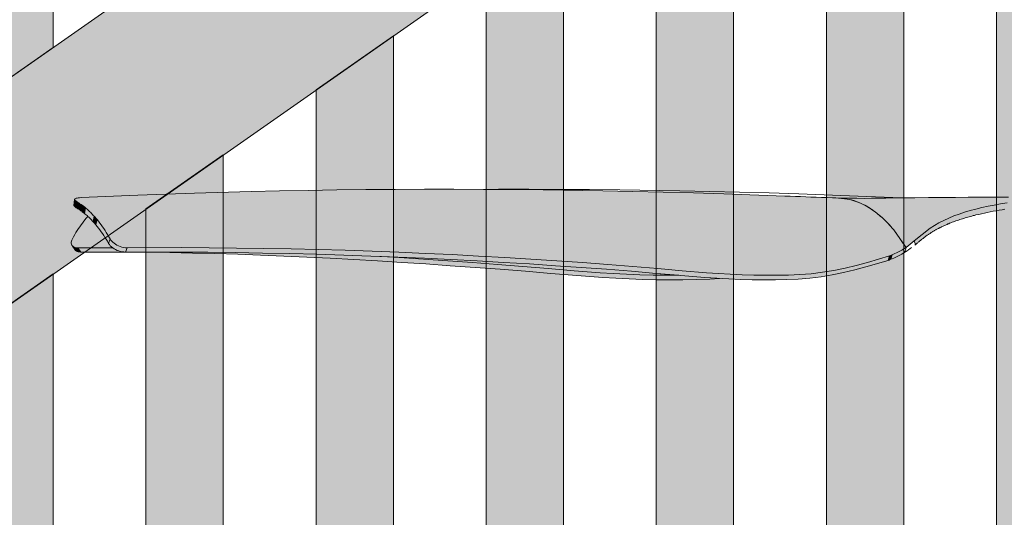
# Model space of a CAD drawing. Header units: millimetres. Extents: x 1567 to 2756, y -116 to 725.
# Tile 179 of 256: x 1632 to 1645, y 619 to 625. Entities that reach past the tile are written whole.
import ezdxf

# ---------------------------------------------------------------- set-up
doc = ezdxf.new("R2010")
doc.units = ezdxf.units.MM
doc.layers.add('Ech.1_50', color=7, linetype='Continuous')

msp = doc.modelspace()

# ---------------------------------------------------------------- hatches: boundary and pattern name
at = {"layer": 'Ech.1_50', "linetype": 'Continuous', "lineweight": 5, "true_color": 0xf5f2f0, "transparency": 33554687}
msp.add_hatch(color=7, dxfattribs=at).paths.add_polyline_path([(1645.521, 631.078), (1641.336, 631.078), (1613.723, 611.743), (1613.723, 611.478), (1617.529, 611.478), (1645.521, 631.078)])
at = {"layer": 'Ech.1_50', "linetype": 'Continuous', "lineweight": 5, "true_color": 0xeaddd7, "transparency": 33554687}
for points in [[(1632.323, 631.078), (1631.323, 631.078), (1631.323, 624.067), (1632.323, 624.767), (1632.323, 631.078)], [(1644.523, 611.478), (1645.523, 611.478), (1645.523, 631.078), (1645.521, 631.078), (1644.523, 630.38), (1644.523, 611.478)], [(1642.323, 611.478), (1643.323, 611.478), (1643.323, 629.539), (1642.323, 628.839), (1642.323, 611.478)], [(1640.123, 611.478), (1641.123, 611.478), (1641.123, 627.999), (1640.123, 627.299), (1640.123, 611.478)], [(1637.923, 611.478), (1638.923, 611.478), (1638.923, 626.458), (1637.923, 625.758), (1637.923, 611.478)], [(1635.723, 611.478), (1636.723, 611.478), (1636.723, 624.918), (1635.723, 624.218), (1635.723, 611.478)], [(1633.523, 611.478), (1634.523, 611.478), (1634.523, 623.378), (1633.523, 622.677), (1633.523, 611.478)], [(1631.323, 611.478), (1632.323, 611.478), (1632.323, 621.837), (1631.323, 621.137), (1631.323, 611.478)]]:
    msp.add_hatch(color=254, dxfattribs=at).paths.add_polyline_path(points)
at = {"layer": 'Ech.1_50', "linetype": 'Continuous', "lineweight": 5, "true_color": 0xb9b9b9, "transparency": 33554687}
h = msp.add_hatch(color=9, dxfattribs=at)
h.paths.add_polyline_path([(1637.505, 622.931), (1637.124, 622.931), (1636.745, 622.929), (1636.368, 622.927), (1635.992, 622.922), (1635.62, 622.917), (1635.249, 622.91), (1634.882, 622.902), (1634.15, 622.881), (1633.418, 622.854), (1632.683, 622.823), (1632.665, 622.821), (1632.648, 622.82), (1632.633, 622.818), (1632.621, 622.815), (1632.612, 622.811), (1632.605, 622.807), (1632.601, 622.803), (1632.6, 622.799), (1632.6, 622.798), (1632.602, 622.792), (1632.607, 622.786), (1632.614, 622.78), (1632.624, 622.773), (1632.632, 622.769), (1632.639, 622.764), (1632.647, 622.76), (1632.654, 622.755), (1632.662, 622.75), (1632.669, 622.745), (1632.677, 622.74), (1632.684, 622.735), (1632.691, 622.729), (1632.699, 622.724), (1632.703, 622.721), (1632.707, 622.718), (1632.711, 622.715), (1632.715, 622.712), (1632.719, 622.709), (1632.723, 622.706), (1632.727, 622.702), (1632.731, 622.699), (1632.735, 622.696), (1632.739, 622.693), (1632.75, 622.683), (1632.762, 622.673), (1632.774, 622.662), (1632.785, 622.652), (1632.797, 622.641), (1632.808, 622.629), (1632.82, 622.618), (1632.831, 622.606), (1632.842, 622.594), (1632.854, 622.582), (1632.857, 622.578), (1632.861, 622.574), (1632.865, 622.569), (1632.869, 622.565), (1632.872, 622.561), (1632.876, 622.557), (1632.88, 622.552), (1632.883, 622.548), (1632.887, 622.544), (1632.891, 622.539), (1632.908, 622.517), (1632.926, 622.494), (1632.943, 622.471), (1632.961, 622.447), (1632.977, 622.423), (1632.994, 622.397), (1633.01, 622.371), (1633.027, 622.345), (1633.043, 622.318), (1633.059, 622.29), (1633.069, 622.275), (1633.081, 622.26), (1633.095, 622.245), (1633.111, 622.232), (1633.129, 622.219), (1633.148, 622.208), (1633.169, 622.198), (1633.191, 622.189), (1633.213, 622.182), (1633.235, 622.178), (1633.257, 622.175), (1633.279, 622.174), (1633.988, 622.176), (1634.342, 622.174), (1634.695, 622.171), (1635.047, 622.166), (1635.399, 622.16), (1635.75, 622.152), (1636.099, 622.142), (1636.447, 622.13), (1636.794, 622.117), (1637.14, 622.102), (1637.483, 622.086), (1637.825, 622.068), (1638.164, 622.048), (1638.501, 622.028), (1638.836, 622.006), (1639.167, 621.983), (1639.496, 621.959), (1639.82, 621.934), (1640.141, 621.905), (1640.458, 621.877), (1640.771, 621.852), (1640.925, 621.841), (1641.079, 621.833), (1641.231, 621.826), (1641.383, 621.821), (1641.533, 621.818), (1641.683, 621.818), (1641.832, 621.821), (1641.98, 621.827), (1642.127, 621.839), (1642.274, 621.857), (1642.42, 621.881), (1642.564, 621.911), (1642.708, 621.947), (1642.852, 621.986), (1643.139, 622.072), (1643.15, 622.076), (1643.161, 622.08), (1643.172, 622.085), (1643.191, 622.092), (1643.209, 622.1), (1643.228, 622.108), (1643.246, 622.117), (1643.263, 622.125), (1643.28, 622.135), (1643.297, 622.144), (1643.313, 622.154), (1643.329, 622.164), (1643.345, 622.174), (1643.352, 622.179), (1643.317, 622.231), (1643.282, 622.283), (1643.273, 622.296), (1643.211, 622.382), (1643.201, 622.395), (1643.193, 622.405), (1643.18, 622.42), (1643.174, 622.428), (1643.137, 622.471), (1643.099, 622.511), (1643.06, 622.548), (1643.059, 622.549), (1643.046, 622.561), (1642.98, 622.618), (1642.974, 622.622), (1642.959, 622.633), (1642.94, 622.648), (1642.929, 622.657), (1642.917, 622.665), (1642.9, 622.676), (1642.898, 622.677), (1642.893, 622.681), (1642.883, 622.688), (1642.837, 622.716), (1642.818, 622.725), (1642.815, 622.727), (1642.79, 622.74), (1642.781, 622.744), (1642.773, 622.748), (1642.74, 622.762), (1642.73, 622.766), (1642.688, 622.781), (1642.645, 622.793), (1642.64, 622.794), (1642.637, 622.794), (1642.627, 622.797), (1642.558, 622.809), (1642.479, 622.818), (1642.478, 622.818), (1642.477, 622.818), (1642.443, 622.819), (1642.408, 622.82), (1642.401, 622.821), (1642.331, 622.823), (1642.261, 622.826), (1642.192, 622.828), (1642.123, 622.831), (1642.055, 622.833), (1641.988, 622.836), (1641.922, 622.838), (1641.855, 622.841), (1641.786, 622.844), (1640.996, 622.871), (1640.603, 622.883), (1640.211, 622.894), (1639.821, 622.904), (1639.432, 622.911), (1638.658, 622.923), (1638.272, 622.927), (1637.888, 622.93), (1637.505, 622.931)])
h.paths.add_polyline_path([(1643.193, 622.405), (1643.211, 622.382), (1643.211, 622.381), (1643.193, 622.405), (1643.185, 622.415), (1643.175, 622.427), (1643.183, 622.418), (1643.193, 622.405)])
for points in [[(1632.606, 622.703), (1632.615, 622.697), (1632.624, 622.773), (1632.614, 622.78), (1632.607, 622.786), (1632.602, 622.792), (1632.6, 622.798), (1632.592, 622.721), (1632.592, 622.72), (1632.594, 622.715), (1632.598, 622.709), (1632.606, 622.703)], [(1645.498, 622.838), (1645.486, 622.838), (1645.474, 622.838), (1645.462, 622.838), (1645.45, 622.838), (1645.438, 622.838), (1645.426, 622.838), (1645.414, 622.838), (1645.402, 622.838), (1645.39, 622.837), (1645.378, 622.837), (1645.366, 622.837), (1645.354, 622.837), (1645.342, 622.837), (1645.331, 622.837), (1645.319, 622.837), (1645.307, 622.837), (1645.296, 622.837), (1645.284, 622.837), (1645.272, 622.837), (1645.261, 622.836), (1645.249, 622.836), (1645.237, 622.836), (1645.226, 622.836), (1645.214, 622.836), (1645.203, 622.836), (1645.192, 622.836), (1645.182, 622.835), (1645.171, 622.835), (1645.161, 622.835), (1645.151, 622.835), (1645.141, 622.835), (1645.131, 622.835), (1645.121, 622.835), (1645.111, 622.834), (1645.101, 622.834), (1645.092, 622.834), (1645.082, 622.834), (1645.072, 622.834), (1645.051, 622.834), (1645.017, 622.833), (1644.939, 622.832), (1644.918, 622.831), (1644.907, 622.831), (1644.896, 622.831), (1644.886, 622.831), (1644.876, 622.831), (1644.866, 622.831), (1644.856, 622.831), (1644.846, 622.83), (1644.836, 622.83), (1644.827, 622.83), (1644.817, 622.83), (1644.806, 622.83), (1644.795, 622.83), (1644.784, 622.83), (1644.774, 622.829), (1644.764, 622.829), (1644.754, 622.829), (1644.752, 622.829), (1644.745, 622.829), (1644.746, 622.829), (1644.737, 622.829), (1644.734, 622.829), (1644.733, 622.829), (1644.73, 622.829), (1644.728, 622.829), (1644.723, 622.829), (1644.721, 622.829), (1644.714, 622.829), (1644.679, 622.829), (1644.617, 622.829), (1644.549, 622.829), (1644.476, 622.829), (1644.399, 622.828), (1644.319, 622.828), (1644.156, 622.828), (1643.99, 622.826), (1643.82, 622.825), (1643.733, 622.824), (1643.644, 622.823), (1643.464, 622.821), (1643.279, 622.819), (1643.092, 622.816), (1642.905, 622.815), (1642.811, 622.814), (1642.716, 622.815), (1642.62, 622.815), (1642.522, 622.817), (1642.499, 622.817), (1642.497, 622.817), (1642.493, 622.818), (1642.489, 622.818), (1642.48, 622.818), (1642.558, 622.809), (1642.627, 622.797), (1642.637, 622.794), (1642.64, 622.794), (1642.645, 622.793), (1642.688, 622.781), (1642.73, 622.766), (1642.74, 622.762), (1642.753, 622.756), (1642.79, 622.74), (1642.837, 622.716), (1642.883, 622.688), (1642.929, 622.657), (1642.974, 622.622), (1643.019, 622.585), (1643.046, 622.561), (1643.059, 622.549), (1643.06, 622.548), (1643.062, 622.546), (1643.064, 622.545), (1643.108, 622.501), (1643.151, 622.455), (1643.174, 622.427), (1643.175, 622.427), (1643.185, 622.415), (1643.193, 622.405), (1643.234, 622.352), (1643.274, 622.296), (1643.277, 622.291), (1643.282, 622.283), (1643.352, 622.179), (1643.457, 622.264), (1643.561, 622.347), (1643.665, 622.427), (1643.72, 622.463), (1643.778, 622.498), (1643.839, 622.529), (1643.904, 622.558), (1643.97, 622.586), (1644.039, 622.611), (1644.109, 622.634), (1644.182, 622.656), (1644.257, 622.676), (1644.334, 622.694), (1644.413, 622.711), (1644.494, 622.727), (1644.576, 622.741), (1644.66, 622.755), (1644.745, 622.767), (1644.832, 622.779), (1644.92, 622.789), (1645.009, 622.799), (1645.1, 622.808), (1645.192, 622.815), (1645.285, 622.821), (1645.381, 622.825), (1645.477, 622.828), (1645.524, 622.828), (1645.526, 622.828), (1645.572, 622.829), (1645.573, 622.829), (1645.62, 622.829), (1645.667, 622.829), (1645.759, 622.829), (1645.848, 622.829), (1645.934, 622.829), (1645.977, 622.829), (1646.018, 622.829), (1646.058, 622.829), (1646.095, 622.829), (1646.099, 622.829), (1646.112, 622.829), (1646.118, 622.829), (1646.122, 622.829), (1646.136, 622.829), (1646.217, 622.829), (1646.22, 622.829), (1646.219, 622.832), (1646.22, 622.835), (1646.21, 622.83), (1646.2, 622.83), (1646.19, 622.83), (1646.18, 622.83), (1646.17, 622.831), (1646.158, 622.831), (1646.145, 622.831), (1646.132, 622.831), (1646.118, 622.832), (1646.103, 622.832), (1646.075, 622.832), (1646.063, 622.833), (1646.051, 622.833), (1646.039, 622.833), (1646.026, 622.833), (1646.013, 622.834), (1646, 622.834), (1645.987, 622.834), (1645.974, 622.834), (1645.962, 622.834), (1645.95, 622.834), (1645.938, 622.835), (1645.926, 622.835), (1645.914, 622.835), (1645.902, 622.835), (1645.89, 622.835), (1645.878, 622.835), (1645.759, 622.836), (1645.735, 622.836), (1645.723, 622.836), (1645.711, 622.837), (1645.699, 622.837), (1645.686, 622.837), (1645.674, 622.837), (1645.661, 622.837), (1645.649, 622.837), (1645.636, 622.837), (1645.624, 622.837), (1645.612, 622.837), (1645.599, 622.837), (1645.587, 622.837), (1645.574, 622.838), (1645.562, 622.838), (1645.549, 622.838), (1645.536, 622.838), (1645.523, 622.838), (1645.511, 622.838), (1645.498, 622.838)], [(1645.938, 622.749), (1645.941, 622.749), (1645.944, 622.749), (1645.947, 622.749), (1645.95, 622.749), (1645.954, 622.749), (1645.959, 622.749), (1645.964, 622.749), (1645.969, 622.749), (1645.974, 622.749), (1645.98, 622.749), (1645.986, 622.749), (1645.991, 622.749), (1645.997, 622.749), (1646.004, 622.749), (1646.009, 622.749), (1646.015, 622.749), (1646.02, 622.749), (1646.026, 622.749), (1646.031, 622.749), (1646.036, 622.749), (1646.042, 622.749), (1646.047, 622.749), (1646.051, 622.749), (1646.056, 622.749), (1646.061, 622.749), (1646.065, 622.749), (1646.069, 622.749), (1646.07, 622.749), (1646.074, 622.749), (1646.077, 622.749), (1646.078, 622.749), (1646.081, 622.749), (1646.082, 622.749), (1646.084, 622.749), (1646.087, 622.749), (1646.09, 622.749), (1646.093, 622.749), (1646.096, 622.749), (1646.108, 622.749), (1646.109, 622.829), (1646.095, 622.829), (1646.058, 622.829), (1646.018, 622.829), (1645.977, 622.829), (1645.934, 622.829), (1645.848, 622.829), (1645.759, 622.829), (1645.667, 622.829), (1645.62, 622.829), (1645.573, 622.829), (1645.525, 622.828), (1645.513, 622.828), (1645.525, 622.828), (1645.512, 622.828), (1645.512, 622.828), (1645.477, 622.828), (1645.381, 622.825), (1645.285, 622.821), (1645.192, 622.815), (1645.1, 622.808), (1645.009, 622.799), (1644.92, 622.789), (1644.832, 622.779), (1644.745, 622.767), (1644.66, 622.755), (1644.576, 622.741), (1644.494, 622.727), (1644.413, 622.711), (1644.334, 622.694), (1644.257, 622.676), (1644.182, 622.656), (1644.109, 622.634), (1644.039, 622.611), (1643.97, 622.586), (1643.904, 622.558), (1643.839, 622.529), (1643.778, 622.498), (1643.72, 622.463), (1643.665, 622.427), (1643.561, 622.347), (1643.457, 622.264), (1643.476, 622.218), (1643.483, 622.223), (1643.49, 622.229), (1643.497, 622.235), (1643.503, 622.24), (1643.51, 622.246), (1643.517, 622.252), (1643.524, 622.257), (1643.531, 622.263), (1643.538, 622.269), (1643.544, 622.274), (1643.545, 622.275), (1643.546, 622.276), (1643.547, 622.276), (1643.548, 622.277), (1643.549, 622.278), (1643.549, 622.278), (1643.55, 622.279), (1643.551, 622.28), (1643.552, 622.281), (1643.553, 622.281), (1643.554, 622.282), (1643.555, 622.283), (1643.556, 622.283), (1643.556, 622.284), (1643.557, 622.285), (1643.558, 622.286), (1643.559, 622.286), (1643.56, 622.287), (1643.561, 622.288), (1643.562, 622.288), (1643.567, 622.292), (1643.572, 622.296), (1643.577, 622.3), (1643.582, 622.304), (1643.587, 622.308), (1643.592, 622.312), (1643.598, 622.316), (1643.603, 622.32), (1643.608, 622.323), (1643.613, 622.327), (1643.62, 622.332), (1643.627, 622.337), (1643.635, 622.342), (1643.642, 622.347), (1643.649, 622.351), (1643.656, 622.356), (1643.663, 622.361), (1643.671, 622.366), (1643.678, 622.37), (1643.685, 622.375), (1643.693, 622.379), (1643.7, 622.384), (1643.707, 622.388), (1643.715, 622.392), (1643.722, 622.397), (1643.729, 622.401), (1643.737, 622.405), (1643.744, 622.409), (1643.752, 622.414), (1643.76, 622.418), (1643.765, 622.42), (1643.77, 622.423), (1643.775, 622.426), (1643.78, 622.428), (1643.785, 622.431), (1643.79, 622.434), (1643.795, 622.436), (1643.801, 622.439), (1643.806, 622.441), (1643.811, 622.444), (1643.821, 622.449), (1643.831, 622.454), (1643.842, 622.459), (1643.852, 622.463), (1643.863, 622.468), (1643.873, 622.473), (1643.884, 622.477), (1643.894, 622.482), (1643.905, 622.486), (1643.916, 622.491), (1643.932, 622.497), (1643.948, 622.504), (1643.964, 622.51), (1643.981, 622.516), (1643.997, 622.522), (1644.014, 622.528), (1644.031, 622.533), (1644.048, 622.539), (1644.065, 622.545), (1644.082, 622.55), (1644.099, 622.555), (1644.116, 622.56), (1644.133, 622.566), (1644.15, 622.571), (1644.168, 622.575), (1644.185, 622.58), (1644.203, 622.585), (1644.221, 622.59), (1644.238, 622.594), (1644.256, 622.599), (1644.293, 622.607), (1644.329, 622.615), (1644.366, 622.623), (1644.403, 622.631), (1644.44, 622.638), (1644.478, 622.646), (1644.516, 622.652), (1644.555, 622.659), (1644.594, 622.665), (1644.632, 622.672), (1644.652, 622.675), (1644.672, 622.678), (1644.692, 622.681), (1644.712, 622.684), (1644.732, 622.686), (1644.752, 622.689), (1644.773, 622.692), (1644.793, 622.695), (1644.813, 622.697), (1644.834, 622.7), (1644.854, 622.702), (1644.875, 622.705), (1644.896, 622.707), (1644.917, 622.71), (1644.938, 622.712), (1644.959, 622.714), (1644.98, 622.717), (1645.001, 622.719), (1645.022, 622.721), (1645.043, 622.723), (1645.06, 622.724), (1645.077, 622.726), (1645.094, 622.728), (1645.112, 622.729), (1645.129, 622.731), (1645.146, 622.732), (1645.163, 622.733), (1645.181, 622.735), (1645.198, 622.736), (1645.215, 622.737), (1645.22, 622.737), (1645.225, 622.738), (1645.23, 622.738), (1645.235, 622.738), (1645.24, 622.739), (1645.245, 622.739), (1645.25, 622.739), (1645.255, 622.74), (1645.26, 622.74), (1645.265, 622.74), (1645.29, 622.741), (1645.315, 622.743), (1645.339, 622.744), (1645.364, 622.745), (1645.389, 622.746), (1645.414, 622.747), (1645.438, 622.747), (1645.463, 622.748), (1645.488, 622.749), (1645.49, 622.749), (1645.513, 622.749), (1645.518, 622.749), (1645.525, 622.749), (1645.532, 622.749), (1645.539, 622.749), (1645.546, 622.749), (1645.553, 622.749), (1645.56, 622.749), (1645.567, 622.749), (1645.574, 622.749), (1645.581, 622.749), (1645.588, 622.749), (1645.695, 622.749), (1645.85, 622.749), (1645.861, 622.749), (1645.882, 622.749), (1645.925, 622.749), (1645.929, 622.749), (1645.932, 622.749), (1645.935, 622.749), (1645.938, 622.749)], [(1632.615, 622.697), (1632.622, 622.692), (1632.63, 622.688), (1632.637, 622.683), (1632.644, 622.679), (1632.652, 622.674), (1632.659, 622.669), (1632.666, 622.664), (1632.673, 622.659), (1632.681, 622.654), (1632.688, 622.649), (1632.699, 622.724), (1632.691, 622.729), (1632.684, 622.735), (1632.677, 622.74), (1632.669, 622.745), (1632.662, 622.75), (1632.654, 622.755), (1632.647, 622.76), (1632.639, 622.764), (1632.632, 622.769), (1632.624, 622.773), (1632.615, 622.697)], [(1632.688, 622.649), (1632.692, 622.646), (1632.696, 622.643), (1632.699, 622.64), (1632.703, 622.637), (1632.707, 622.634), (1632.711, 622.631), (1632.715, 622.628), (1632.719, 622.625), (1632.723, 622.622), (1632.727, 622.619), (1632.739, 622.693), (1632.735, 622.696), (1632.731, 622.699), (1632.727, 622.702), (1632.723, 622.706), (1632.719, 622.709), (1632.715, 622.712), (1632.711, 622.715), (1632.707, 622.718), (1632.703, 622.721), (1632.699, 622.724), (1632.688, 622.649)], [(1632.727, 622.619), (1632.738, 622.609), (1632.749, 622.6), (1632.761, 622.59), (1632.772, 622.579), (1632.783, 622.569), (1632.795, 622.558), (1632.806, 622.547), (1632.817, 622.535), (1632.828, 622.524), (1632.839, 622.512), (1632.854, 622.582), (1632.842, 622.594), (1632.831, 622.606), (1632.82, 622.618), (1632.808, 622.629), (1632.797, 622.641), (1632.785, 622.652), (1632.774, 622.662), (1632.762, 622.673), (1632.75, 622.683), (1632.739, 622.693), (1632.727, 622.619)], [(1632.641, 622.174), (1633.092, 622.175), (1633.077, 622.187), (1633.062, 622.201), (1633.05, 622.216), (1633.04, 622.231), (1633.024, 622.258), (1633.009, 622.284), (1632.993, 622.309), (1632.977, 622.334), (1632.96, 622.359), (1632.944, 622.382), (1632.927, 622.405), (1632.91, 622.427), (1632.892, 622.449), (1632.875, 622.471), (1632.871, 622.475), (1632.868, 622.48), (1632.864, 622.484), (1632.861, 622.488), (1632.857, 622.492), (1632.853, 622.496), (1632.85, 622.5), (1632.846, 622.504), (1632.843, 622.508), (1632.839, 622.512), (1632.828, 622.524), (1632.817, 622.535), (1632.806, 622.547), (1632.795, 622.558), (1632.783, 622.569), (1632.772, 622.579), (1632.771, 622.58), (1632.769, 622.578), (1632.765, 622.574), (1632.761, 622.569), (1632.758, 622.565), (1632.754, 622.561), (1632.751, 622.557), (1632.747, 622.552), (1632.743, 622.548), (1632.74, 622.544), (1632.736, 622.539), (1632.719, 622.517), (1632.701, 622.494), (1632.684, 622.471), (1632.667, 622.447), (1632.65, 622.423), (1632.634, 622.397), (1632.618, 622.371), (1632.602, 622.345), (1632.586, 622.318), (1632.571, 622.29), (1632.564, 622.275), (1632.559, 622.26), (1632.556, 622.245), (1632.557, 622.232), (1632.56, 622.219), (1632.565, 622.208), (1632.566, 622.206), (1632.573, 622.198), (1632.583, 622.189), (1632.594, 622.182), (1632.608, 622.178), (1632.624, 622.175), (1632.641, 622.174)], [(1632.839, 622.512), (1632.843, 622.508), (1632.846, 622.504), (1632.85, 622.5), (1632.853, 622.496), (1632.857, 622.492), (1632.861, 622.488), (1632.864, 622.484), (1632.868, 622.48), (1632.871, 622.475), (1632.875, 622.471), (1632.891, 622.539), (1632.887, 622.544), (1632.883, 622.548), (1632.88, 622.552), (1632.876, 622.557), (1632.872, 622.561), (1632.869, 622.565), (1632.865, 622.569), (1632.861, 622.574), (1632.857, 622.578), (1632.854, 622.582), (1632.839, 622.512)], [(1632.875, 622.471), (1632.892, 622.449), (1632.91, 622.427), (1632.927, 622.405), (1632.944, 622.382), (1632.96, 622.359), (1632.977, 622.334), (1632.993, 622.309), (1633.009, 622.284), (1633.024, 622.258), (1633.04, 622.231), (1633.059, 622.29), (1633.043, 622.318), (1633.027, 622.345), (1633.01, 622.371), (1632.994, 622.397), (1632.977, 622.423), (1632.961, 622.447), (1632.943, 622.471), (1632.926, 622.494), (1632.908, 622.517), (1632.891, 622.539), (1632.875, 622.471)], [(1643.201, 622.395), (1643.193, 622.405), (1643.211, 622.382), (1643.201, 622.395)], [(1633.279, 622.174), (1633.257, 622.175), (1633.235, 622.178), (1633.213, 622.182), (1633.191, 622.189), (1633.169, 622.198), (1633.148, 622.208), (1633.129, 622.219), (1633.111, 622.232), (1633.095, 622.245), (1633.081, 622.26), (1633.069, 622.275), (1633.059, 622.29), (1633.04, 622.231), (1633.05, 622.216), (1633.062, 622.201), (1633.077, 622.187), (1633.093, 622.174), (1633.111, 622.162), (1633.131, 622.151), (1633.151, 622.141), (1633.173, 622.133), (1633.194, 622.127), (1633.216, 622.123), (1633.238, 622.12), (1633.26, 622.119), (1633.279, 622.174)], [(1632.641, 622.174), (1632.624, 622.175), (1632.608, 622.178), (1632.594, 622.182), (1632.583, 622.189), (1632.572, 622.197), (1632.602, 622.151), (1632.602, 622.151), (1632.61, 622.141), (1632.621, 622.133), (1632.633, 622.127), (1632.646, 622.123), (1632.662, 622.12), (1632.679, 622.119), (1632.641, 622.174)], [(1640.291, 621.759), (1640.466, 621.759), (1640.64, 621.763), (1640.816, 621.77), (1640.942, 621.779), (1640.906, 621.781), (1640.752, 621.791), (1640.44, 621.815), (1640.412, 621.818), (1640.255, 621.818), (1640.082, 621.821), (1639.909, 621.826), (1639.737, 621.833), (1639.566, 621.841), (1639.396, 621.852), (1639.059, 621.877), (1638.725, 621.905), (1638.395, 621.934), (1638.069, 621.959), (1637.746, 621.983), (1637.427, 622.006), (1637.11, 622.028), (1636.797, 622.048), (1636.569, 622.063), (1636.431, 622.068), (1636.082, 622.08), (1635.732, 622.09), (1635.382, 622.099), (1635.03, 622.106), (1634.677, 622.112), (1634.324, 622.116), (1633.97, 622.118), (1633.26, 622.119), (1633.238, 622.12), (1633.216, 622.123), (1633.194, 622.127), (1633.173, 622.133), (1633.151, 622.141), (1633.131, 622.151), (1633.111, 622.162), (1633.093, 622.174), (1633.092, 622.175), (1632.641, 622.174), (1632.679, 622.119), (1633.253, 622.118), (1633.542, 622.116), (1633.832, 622.112), (1634.123, 622.106), (1634.415, 622.099), (1634.71, 622.09), (1635.006, 622.08), (1635.304, 622.068), (1635.604, 622.055), (1635.906, 622.04), (1636.211, 622.023), (1636.519, 622.005), (1636.83, 621.985), (1637.143, 621.965), (1637.459, 621.943), (1637.779, 621.92), (1638.102, 621.897), (1638.429, 621.871), (1638.759, 621.843), (1639.093, 621.815), (1639.431, 621.791), (1639.601, 621.781), (1639.772, 621.772), (1639.944, 621.766), (1640.117, 621.761), (1640.291, 621.759)], [(1633.26, 622.119), (1633.97, 622.118), (1634.324, 622.116), (1634.677, 622.112), (1635.03, 622.106), (1635.382, 622.099), (1635.732, 622.09), (1636.082, 622.08), (1636.431, 622.068), (1636.778, 622.055), (1637.123, 622.04), (1637.466, 622.023), (1637.808, 622.005), (1638.147, 621.985), (1638.484, 621.965), (1638.819, 621.943), (1639.15, 621.92), (1639.478, 621.897), (1639.803, 621.871), (1640.123, 621.843), (1640.44, 621.815), (1640.752, 621.791), (1640.906, 621.781), (1641.059, 621.772), (1641.212, 621.766), (1641.363, 621.761), (1641.513, 621.759), (1641.663, 621.759), (1641.811, 621.763), (1641.959, 621.77), (1642.107, 621.782), (1642.253, 621.8), (1642.399, 621.823), (1642.544, 621.854), (1642.689, 621.889), (1642.833, 621.928), (1643.121, 622.012), (1643.139, 622.072), (1642.852, 621.986), (1642.708, 621.947), (1642.564, 621.911), (1642.42, 621.881), (1642.274, 621.857), (1642.127, 621.839), (1641.98, 621.827), (1641.832, 621.821), (1641.683, 621.818), (1641.533, 621.818), (1641.383, 621.821), (1641.231, 621.826), (1641.079, 621.833), (1640.925, 621.841), (1640.771, 621.852), (1640.458, 621.877), (1640.141, 621.905), (1639.82, 621.934), (1639.496, 621.959), (1639.167, 621.983), (1638.836, 622.006), (1638.501, 622.028), (1638.164, 622.048), (1637.825, 622.068), (1637.483, 622.086), (1637.14, 622.102), (1636.794, 622.117), (1636.447, 622.13), (1636.099, 622.142), (1635.75, 622.152), (1635.399, 622.16), (1635.047, 622.166), (1634.695, 622.171), (1634.342, 622.174), (1633.988, 622.176), (1633.279, 622.174), (1633.26, 622.119)], [(1643.155, 622.025), (1643.174, 622.033), (1643.193, 622.041), (1643.211, 622.048), (1643.229, 622.057), (1643.247, 622.065), (1643.265, 622.074), (1643.281, 622.084), (1643.298, 622.093), (1643.314, 622.103), (1643.331, 622.113), (1643.333, 622.124), (1643.314, 622.154), (1643.329, 622.164), (1643.345, 622.174), (1643.313, 622.154), (1643.297, 622.144), (1643.28, 622.135), (1643.263, 622.125), (1643.246, 622.117), (1643.228, 622.108), (1643.209, 622.1), (1643.191, 622.092), (1643.172, 622.085), (1643.155, 622.025)], [(1640.255, 621.818), (1640.412, 621.818), (1640.123, 621.843), (1639.803, 621.871), (1639.478, 621.897), (1639.15, 621.92), (1638.819, 621.943), (1638.484, 621.965), (1638.147, 621.985), (1637.808, 622.005), (1637.466, 622.023), (1637.123, 622.04), (1636.778, 622.055), (1636.569, 622.063), (1636.797, 622.048), (1637.11, 622.028), (1637.427, 622.006), (1637.746, 621.983), (1638.069, 621.959), (1638.395, 621.934), (1638.725, 621.905), (1639.059, 621.877), (1639.396, 621.852), (1639.566, 621.841), (1639.737, 621.833), (1639.909, 621.826), (1640.082, 621.821), (1640.255, 621.818)], [(1643.121, 622.012), (1643.132, 622.016), (1643.144, 622.021), (1643.155, 622.025), (1643.172, 622.085), (1643.161, 622.08), (1643.15, 622.076), (1643.139, 622.072), (1643.121, 622.012)]]:
    msp.add_hatch(color=9, dxfattribs=at).paths.add_polyline_path(points)

# ---------------------------------------------------------------- linework, layer by layer
at = {"layer": 'Ech.1_50', "color": 250, "linetype": 'Continuous', "lineweight": 5}
for p, q in [((1638.081, 622.931), (1637.888, 622.93)), ((1638.475, 622.931), (1638.081, 622.931)), ((1638.868, 622.93), (1638.475, 622.931)), ((1639.26, 622.927), (1638.868, 622.93)), ((1639.65, 622.923), (1639.26, 622.927)), ((1640.427, 622.911), (1639.65, 622.923)), ((1640.814, 622.904), (1640.427, 622.911)), ((1641.2, 622.894), (1640.814, 622.904)), ((1641.584, 622.883), (1641.2, 622.894)), ((1641.966, 622.871), (1641.584, 622.883)), ((1642.728, 622.844), (1641.966, 622.871)), ((1642.479, 622.818), (1642.478, 622.818)), ((1642.48, 622.818), (1642.478, 622.818)), ((1642.479, 622.818), (1642.478, 622.818)), ((1642.479, 622.818), (1642.479, 622.818)), ((1642.48, 622.818), (1642.479, 622.818)), ((1642.53, 622.815), (1642.499, 622.817)), ((1642.505, 622.817), (1642.499, 622.817)), ((1642.553, 622.813), (1642.53, 622.815)), ((1642.551, 622.813), (1642.537, 622.815)), ((1642.555, 622.812), (1642.55, 622.813)), ((1642.564, 622.811), (1642.551, 622.813)), ((1642.591, 622.805), (1642.553, 622.813)), ((1642.564, 622.811), (1642.555, 622.812)), ((1642.564, 622.811), (1642.556, 622.812)), ((1642.584, 622.807), (1642.564, 622.811)), ((1642.627, 622.797), (1642.591, 622.805)), ((1642.688, 622.779), (1642.637, 622.794)), ((1642.638, 622.794), (1642.637, 622.794)), ((1642.64, 622.793), (1642.638, 622.794)), ((1642.731, 622.765), (1642.686, 622.78)), ((1642.74, 622.761), (1642.688, 622.779)), ((1643.293, 622.819), (1642.732, 622.844)), ((1642.753, 622.756), (1642.731, 622.765)), ((1642.74, 622.762), (1642.735, 622.763)), ((1642.818, 622.726), (1642.79, 622.74)), ((1642.86, 622.702), (1642.818, 622.726)), ((1642.898, 622.677), (1642.818, 622.725)), ((1642.893, 622.681), (1642.818, 622.725)), ((1642.883, 622.687), (1642.86, 622.702)), ((1642.893, 622.68), (1642.893, 622.681)), ((1642.959, 622.633), (1642.9, 622.676)), ((1643.338, 622.117), (1643.352, 622.179)), ((1643.378, 622.145), (1643.366, 622.137)), ((1643.38, 622.146), (1643.378, 622.145)), ((1643.381, 622.147), (1643.38, 622.146)), ((1643.382, 622.148), (1643.381, 622.147)), ((1643.384, 622.148), (1643.382, 622.148)), ((1643.385, 622.149), (1643.384, 622.148)), ((1643.386, 622.15), (1643.385, 622.149)), ((1643.387, 622.151), (1643.386, 622.15)), ((1643.389, 622.152), (1643.387, 622.151)), ((1643.39, 622.153), (1643.389, 622.152)), ((1643.391, 622.154), (1643.39, 622.153)), ((1643.392, 622.155), (1643.391, 622.154)), ((1643.394, 622.156), (1643.392, 622.155)), ((1643.395, 622.157), (1643.394, 622.156)), ((1643.396, 622.157), (1643.395, 622.157)), ((1643.397, 622.158), (1643.396, 622.157)), ((1643.399, 622.159), (1643.397, 622.158)), ((1643.4, 622.16), (1643.399, 622.159)), ((1643.401, 622.161), (1643.4, 622.16)), ((1643.403, 622.162), (1643.401, 622.161)), ((1643.404, 622.163), (1643.403, 622.162)), ((1643.409, 622.167), (1643.404, 622.163)), ((1643.41, 622.167), (1643.409, 622.167)), ((1643.411, 622.168), (1643.41, 622.168)), ((1643.41, 622.168), (1643.41, 622.167)), ((1643.412, 622.169), (1643.411, 622.168)), ((1643.413, 622.17), (1643.412, 622.169)), ((1643.412, 622.169), (1643.412, 622.169)), ((1643.414, 622.17), (1643.413, 622.17)), ((1643.415, 622.171), (1643.414, 622.171)), ((1643.414, 622.171), (1643.414, 622.17)), ((1643.416, 622.172), (1643.415, 622.171)), ((1643.417, 622.173), (1643.416, 622.172)), ((1643.416, 622.172), (1643.416, 622.172)), ((1643.418, 622.173), (1643.417, 622.173)), ((1643.418, 622.174), (1643.418, 622.173)), ((1643.419, 622.174), (1643.418, 622.174)), ((1643.421, 622.175), (1643.419, 622.174)), ((1643.42, 622.175), (1643.419, 622.175)), ((1643.419, 622.175), (1643.419, 622.174)), ((1643.421, 622.175), (1643.42, 622.175)), ((1643.422, 622.176), (1643.421, 622.176)), ((1643.421, 622.176), (1643.421, 622.175)), ((1643.476, 622.218), (1643.465, 622.209)), ((1643.337, 622.118), (1643.331, 622.113)), ((1643.339, 622.118), (1643.338, 622.117)), ((1643.339, 622.118), (1643.338, 622.117)), ((1643.338, 622.117), (1643.338, 622.117)), ((1643.34, 622.119), (1643.339, 622.118)), ((1643.34, 622.118), (1643.339, 622.118)), ((1643.341, 622.119), (1643.34, 622.118)), ((1643.341, 622.119), (1643.34, 622.119)), ((1643.341, 622.12), (1643.341, 622.119)), ((1643.342, 622.12), (1643.341, 622.12)), ((1643.342, 622.12), (1643.341, 622.119)), ((1643.343, 622.121), (1643.342, 622.12)), ((1643.343, 622.121), (1643.342, 622.12)), ((1643.344, 622.122), (1643.343, 622.121)), ((1643.344, 622.121), (1643.343, 622.121)), ((1643.345, 622.122), (1643.344, 622.122)), ((1643.345, 622.122), (1643.344, 622.122)), ((1643.344, 622.122), (1643.344, 622.121)), ((1643.346, 622.123), (1643.345, 622.122)), ((1643.346, 622.123), (1643.345, 622.122)), ((1643.366, 622.137), (1643.346, 622.123)), ((1643.346, 622.123), (1643.346, 622.123))]:
    msp.add_line(p, q, dxfattribs=at)
at = {"layer": 'Ech.1_50', "color": 7, "linetype": 'Continuous', "lineweight": 5}
for points in [[(1645.521, 631.078), (1641.336, 631.078), (1613.723, 611.743), (1613.723, 611.478), (1617.529, 611.478), (1645.521, 631.078)], [(1632.323, 631.078), (1631.323, 631.078), (1631.323, 624.067), (1632.323, 624.767), (1632.323, 631.078)], [(1644.523, 611.478), (1645.523, 611.478), (1645.523, 631.078), (1645.521, 631.078), (1644.523, 630.38), (1644.523, 611.478)], [(1642.323, 611.478), (1643.323, 611.478), (1643.323, 629.539), (1642.323, 628.839), (1642.323, 611.478)], [(1640.123, 611.478), (1641.123, 611.478), (1641.123, 627.999), (1640.123, 627.299), (1640.123, 611.478)], [(1637.923, 611.478), (1638.923, 611.478), (1638.923, 626.458), (1637.923, 625.758), (1637.923, 611.478)], [(1635.723, 611.478), (1636.723, 611.478), (1636.723, 624.918), (1635.723, 624.218), (1635.723, 611.478)], [(1633.523, 611.478), (1634.523, 611.478), (1634.523, 623.378), (1633.523, 622.677), (1633.523, 611.478)], [(1637.505, 622.931), (1637.124, 622.931), (1636.745, 622.929), (1636.368, 622.927), (1635.992, 622.922), (1635.62, 622.917), (1635.249, 622.91), (1634.882, 622.902), (1634.15, 622.881), (1633.418, 622.854), (1632.683, 622.823), (1632.665, 622.821), (1632.648, 622.82), (1632.633, 622.818), (1632.621, 622.815), (1632.612, 622.811), (1632.605, 622.807), (1632.601, 622.803), (1632.6, 622.799), (1632.6, 622.798), (1632.602, 622.792), (1632.607, 622.786), (1632.614, 622.78), (1632.624, 622.773), (1632.632, 622.769), (1632.639, 622.764), (1632.647, 622.76), (1632.654, 622.755), (1632.662, 622.75), (1632.669, 622.745), (1632.677, 622.74), (1632.684, 622.735), (1632.691, 622.729), (1632.699, 622.724), (1632.703, 622.721), (1632.707, 622.718), (1632.711, 622.715), (1632.715, 622.712), (1632.719, 622.709), (1632.723, 622.706), (1632.727, 622.702), (1632.731, 622.699), (1632.735, 622.696), (1632.739, 622.693), (1632.75, 622.683), (1632.762, 622.673), (1632.774, 622.662), (1632.785, 622.652), (1632.797, 622.641), (1632.808, 622.629), (1632.82, 622.618), (1632.831, 622.606), (1632.842, 622.594), (1632.854, 622.582), (1632.857, 622.578), (1632.861, 622.574), (1632.865, 622.569), (1632.869, 622.565), (1632.872, 622.561), (1632.876, 622.557), (1632.88, 622.552), (1632.883, 622.548), (1632.887, 622.544), (1632.891, 622.539), (1632.908, 622.517), (1632.926, 622.494), (1632.943, 622.471), (1632.961, 622.447), (1632.977, 622.423), (1632.994, 622.397), (1633.01, 622.371), (1633.027, 622.345), (1633.043, 622.318), (1633.059, 622.29), (1633.069, 622.275), (1633.081, 622.26), (1633.095, 622.245), (1633.111, 622.232), (1633.129, 622.219), (1633.148, 622.208), (1633.169, 622.198), (1633.191, 622.189), (1633.213, 622.182), (1633.235, 622.178), (1633.257, 622.175), (1633.279, 622.174), (1633.988, 622.176), (1634.342, 622.174), (1634.695, 622.171), (1635.047, 622.166), (1635.399, 622.16), (1635.75, 622.152), (1636.099, 622.142), (1636.447, 622.13), (1636.794, 622.117), (1637.14, 622.102), (1637.483, 622.086), (1637.825, 622.068), (1638.164, 622.048), (1638.501, 622.028), (1638.836, 622.006), (1639.167, 621.983), (1639.496, 621.959), (1639.82, 621.934), (1640.141, 621.905), (1640.458, 621.877), (1640.771, 621.852), (1640.925, 621.841), (1641.079, 621.833), (1641.231, 621.826), (1641.383, 621.821), (1641.533, 621.818), (1641.683, 621.818), (1641.832, 621.821), (1641.98, 621.827), (1642.127, 621.839), (1642.274, 621.857), (1642.42, 621.881), (1642.564, 621.911), (1642.708, 621.947), (1642.852, 621.986), (1643.139, 622.072), (1643.15, 622.076), (1643.161, 622.08), (1643.172, 622.085), (1643.191, 622.092), (1643.209, 622.1), (1643.228, 622.108), (1643.246, 622.117), (1643.263, 622.125), (1643.28, 622.135), (1643.297, 622.144), (1643.313, 622.154), (1643.329, 622.164), (1643.345, 622.174), (1643.352, 622.179), (1643.317, 622.231), (1643.282, 622.283), (1643.273, 622.296), (1643.211, 622.382), (1643.201, 622.395), (1643.193, 622.405), (1643.18, 622.42), (1643.174, 622.428), (1643.137, 622.471), (1643.099, 622.511), (1643.06, 622.548), (1643.059, 622.549), (1643.046, 622.561), (1642.98, 622.618), (1642.974, 622.622), (1642.959, 622.633), (1642.94, 622.648), (1642.929, 622.657), (1642.917, 622.665), (1642.9, 622.676), (1642.898, 622.677), (1642.893, 622.681), (1642.883, 622.688), (1642.837, 622.716), (1642.818, 622.725), (1642.815, 622.727), (1642.79, 622.74), (1642.781, 622.744), (1642.773, 622.748), (1642.74, 622.762), (1642.73, 622.766), (1642.688, 622.781), (1642.645, 622.793), (1642.64, 622.794), (1642.637, 622.794), (1642.627, 622.797), (1642.558, 622.809), (1642.479, 622.818), (1642.478, 622.818), (1642.477, 622.818), (1642.443, 622.819), (1642.408, 622.82), (1642.401, 622.821), (1642.331, 622.823), (1642.261, 622.826), (1642.192, 622.828), (1642.123, 622.831), (1642.055, 622.833), (1641.988, 622.836), (1641.922, 622.838), (1641.855, 622.841), (1641.786, 622.844), (1640.996, 622.871), (1640.603, 622.883), (1640.211, 622.894), (1639.821, 622.904), (1639.432, 622.911), (1638.658, 622.923), (1638.272, 622.927), (1637.888, 622.93), (1637.505, 622.931)], [(1632.606, 622.703), (1632.615, 622.697), (1632.624, 622.773), (1632.614, 622.78), (1632.607, 622.786), (1632.602, 622.792), (1632.6, 622.798), (1632.592, 622.721), (1632.592, 622.72), (1632.594, 622.715), (1632.598, 622.709), (1632.606, 622.703)], [(1632.615, 622.697), (1632.622, 622.692), (1632.63, 622.688), (1632.637, 622.683), (1632.644, 622.679), (1632.652, 622.674), (1632.659, 622.669), (1632.666, 622.664), (1632.673, 622.659), (1632.681, 622.654), (1632.688, 622.649), (1632.699, 622.724), (1632.691, 622.729), (1632.684, 622.735), (1632.677, 622.74), (1632.669, 622.745), (1632.662, 622.75), (1632.654, 622.755), (1632.647, 622.76), (1632.639, 622.764), (1632.632, 622.769), (1632.624, 622.773), (1632.615, 622.697)], [(1632.688, 622.649), (1632.692, 622.646), (1632.696, 622.643), (1632.699, 622.64), (1632.703, 622.637), (1632.707, 622.634), (1632.711, 622.631), (1632.715, 622.628), (1632.719, 622.625), (1632.723, 622.622), (1632.727, 622.619), (1632.739, 622.693), (1632.735, 622.696), (1632.731, 622.699), (1632.727, 622.702), (1632.723, 622.706), (1632.719, 622.709), (1632.715, 622.712), (1632.711, 622.715), (1632.707, 622.718), (1632.703, 622.721), (1632.699, 622.724), (1632.688, 622.649)], [(1632.727, 622.619), (1632.738, 622.609), (1632.749, 622.6), (1632.761, 622.59), (1632.772, 622.579), (1632.783, 622.569), (1632.795, 622.558), (1632.806, 622.547), (1632.817, 622.535), (1632.828, 622.524), (1632.839, 622.512), (1632.854, 622.582), (1632.842, 622.594), (1632.831, 622.606), (1632.82, 622.618), (1632.808, 622.629), (1632.797, 622.641), (1632.785, 622.652), (1632.774, 622.662), (1632.762, 622.673), (1632.75, 622.683), (1632.739, 622.693), (1632.727, 622.619)], [(1632.641, 622.174), (1633.092, 622.175), (1633.077, 622.187), (1633.062, 622.201), (1633.05, 622.216), (1633.04, 622.231), (1633.024, 622.258), (1633.009, 622.284), (1632.993, 622.309), (1632.977, 622.334), (1632.96, 622.359), (1632.944, 622.382), (1632.927, 622.405), (1632.91, 622.427), (1632.892, 622.449), (1632.875, 622.471), (1632.871, 622.475), (1632.868, 622.48), (1632.864, 622.484), (1632.861, 622.488), (1632.857, 622.492), (1632.853, 622.496), (1632.85, 622.5), (1632.846, 622.504), (1632.843, 622.508), (1632.839, 622.512), (1632.828, 622.524), (1632.817, 622.535), (1632.806, 622.547), (1632.795, 622.558), (1632.783, 622.569), (1632.772, 622.579), (1632.771, 622.58), (1632.769, 622.578), (1632.765, 622.574), (1632.761, 622.569), (1632.758, 622.565), (1632.754, 622.561), (1632.751, 622.557), (1632.747, 622.552), (1632.743, 622.548), (1632.74, 622.544), (1632.736, 622.539), (1632.719, 622.517), (1632.701, 622.494), (1632.684, 622.471), (1632.667, 622.447), (1632.65, 622.423), (1632.634, 622.397), (1632.618, 622.371), (1632.602, 622.345), (1632.586, 622.318), (1632.571, 622.29), (1632.564, 622.275), (1632.559, 622.26), (1632.556, 622.245), (1632.557, 622.232), (1632.56, 622.219), (1632.565, 622.208), (1632.566, 622.206), (1632.573, 622.198), (1632.583, 622.189), (1632.594, 622.182), (1632.608, 622.178), (1632.624, 622.175), (1632.641, 622.174)], [(1632.839, 622.512), (1632.843, 622.508), (1632.846, 622.504), (1632.85, 622.5), (1632.853, 622.496), (1632.857, 622.492), (1632.861, 622.488), (1632.864, 622.484), (1632.868, 622.48), (1632.871, 622.475), (1632.875, 622.471), (1632.891, 622.539), (1632.887, 622.544), (1632.883, 622.548), (1632.88, 622.552), (1632.876, 622.557), (1632.872, 622.561), (1632.869, 622.565), (1632.865, 622.569), (1632.861, 622.574), (1632.857, 622.578), (1632.854, 622.582), (1632.839, 622.512)], [(1632.875, 622.471), (1632.892, 622.449), (1632.91, 622.427), (1632.927, 622.405), (1632.944, 622.382), (1632.96, 622.359), (1632.977, 622.334), (1632.993, 622.309), (1633.009, 622.284), (1633.024, 622.258), (1633.04, 622.231), (1633.059, 622.29), (1633.043, 622.318), (1633.027, 622.345), (1633.01, 622.371), (1632.994, 622.397), (1632.977, 622.423), (1632.961, 622.447), (1632.943, 622.471), (1632.926, 622.494), (1632.908, 622.517), (1632.891, 622.539), (1632.875, 622.471)], [(1643.193, 622.405), (1643.211, 622.382), (1643.211, 622.381), (1643.193, 622.405), (1643.185, 622.415), (1643.175, 622.427), (1643.183, 622.418), (1643.193, 622.405)], [(1643.201, 622.395), (1643.193, 622.405), (1643.211, 622.382), (1643.201, 622.395)], [(1633.279, 622.174), (1633.257, 622.175), (1633.235, 622.178), (1633.213, 622.182), (1633.191, 622.189), (1633.169, 622.198), (1633.148, 622.208), (1633.129, 622.219), (1633.111, 622.232), (1633.095, 622.245), (1633.081, 622.26), (1633.069, 622.275), (1633.059, 622.29), (1633.04, 622.231), (1633.05, 622.216), (1633.062, 622.201), (1633.077, 622.187), (1633.093, 622.174), (1633.111, 622.162), (1633.131, 622.151), (1633.151, 622.141), (1633.173, 622.133), (1633.194, 622.127), (1633.216, 622.123), (1633.238, 622.12), (1633.26, 622.119), (1633.279, 622.174)], [(1632.641, 622.174), (1632.624, 622.175), (1632.608, 622.178), (1632.594, 622.182), (1632.583, 622.189), (1632.572, 622.197), (1632.602, 622.151), (1632.602, 622.151), (1632.61, 622.141), (1632.621, 622.133), (1632.633, 622.127), (1632.646, 622.123), (1632.662, 622.12), (1632.679, 622.119), (1632.641, 622.174)], [(1640.291, 621.759), (1640.466, 621.759), (1640.64, 621.763), (1640.816, 621.77), (1640.942, 621.779), (1640.906, 621.781), (1640.752, 621.791), (1640.44, 621.815), (1640.412, 621.818), (1640.255, 621.818), (1640.082, 621.821), (1639.909, 621.826), (1639.737, 621.833), (1639.566, 621.841), (1639.396, 621.852), (1639.059, 621.877), (1638.725, 621.905), (1638.395, 621.934), (1638.069, 621.959), (1637.746, 621.983), (1637.427, 622.006), (1637.11, 622.028), (1636.797, 622.048), (1636.569, 622.063), (1636.431, 622.068), (1636.082, 622.08), (1635.732, 622.09), (1635.382, 622.099), (1635.03, 622.106), (1634.677, 622.112), (1634.324, 622.116), (1633.97, 622.118), (1633.26, 622.119), (1633.238, 622.12), (1633.216, 622.123), (1633.194, 622.127), (1633.173, 622.133), (1633.151, 622.141), (1633.131, 622.151), (1633.111, 622.162), (1633.093, 622.174), (1633.092, 622.175), (1632.641, 622.174), (1632.679, 622.119), (1633.253, 622.118), (1633.542, 622.116), (1633.832, 622.112), (1634.123, 622.106), (1634.415, 622.099), (1634.71, 622.09), (1635.006, 622.08), (1635.304, 622.068), (1635.604, 622.055), (1635.906, 622.04), (1636.211, 622.023), (1636.519, 622.005), (1636.83, 621.985), (1637.143, 621.965), (1637.459, 621.943), (1637.779, 621.92), (1638.102, 621.897), (1638.429, 621.871), (1638.759, 621.843), (1639.093, 621.815), (1639.431, 621.791), (1639.601, 621.781), (1639.772, 621.772), (1639.944, 621.766), (1640.117, 621.761), (1640.291, 621.759)], [(1633.26, 622.119), (1633.97, 622.118), (1634.324, 622.116), (1634.677, 622.112), (1635.03, 622.106), (1635.382, 622.099), (1635.732, 622.09), (1636.082, 622.08), (1636.431, 622.068), (1636.778, 622.055), (1637.123, 622.04), (1637.466, 622.023), (1637.808, 622.005), (1638.147, 621.985), (1638.484, 621.965), (1638.819, 621.943), (1639.15, 621.92), (1639.478, 621.897), (1639.803, 621.871), (1640.123, 621.843), (1640.44, 621.815), (1640.752, 621.791), (1640.906, 621.781), (1641.059, 621.772), (1641.212, 621.766), (1641.363, 621.761), (1641.513, 621.759), (1641.663, 621.759), (1641.811, 621.763), (1641.959, 621.77), (1642.107, 621.782), (1642.253, 621.8), (1642.399, 621.823), (1642.544, 621.854), (1642.689, 621.889), (1642.833, 621.928), (1643.121, 622.012), (1643.139, 622.072), (1642.852, 621.986), (1642.708, 621.947), (1642.564, 621.911), (1642.42, 621.881), (1642.274, 621.857), (1642.127, 621.839), (1641.98, 621.827), (1641.832, 621.821), (1641.683, 621.818), (1641.533, 621.818), (1641.383, 621.821), (1641.231, 621.826), (1641.079, 621.833), (1640.925, 621.841), (1640.771, 621.852), (1640.458, 621.877), (1640.141, 621.905), (1639.82, 621.934), (1639.496, 621.959), (1639.167, 621.983), (1638.836, 622.006), (1638.501, 622.028), (1638.164, 622.048), (1637.825, 622.068), (1637.483, 622.086), (1637.14, 622.102), (1636.794, 622.117), (1636.447, 622.13), (1636.099, 622.142), (1635.75, 622.152), (1635.399, 622.16), (1635.047, 622.166), (1634.695, 622.171), (1634.342, 622.174), (1633.988, 622.176), (1633.279, 622.174), (1633.26, 622.119)], [(1643.155, 622.025), (1643.174, 622.033), (1643.193, 622.041), (1643.211, 622.048), (1643.229, 622.057), (1643.247, 622.065), (1643.265, 622.074), (1643.281, 622.084), (1643.298, 622.093), (1643.314, 622.103), (1643.331, 622.113), (1643.333, 622.124), (1643.314, 622.154), (1643.329, 622.164), (1643.345, 622.174), (1643.313, 622.154), (1643.297, 622.144), (1643.28, 622.135), (1643.263, 622.125), (1643.246, 622.117), (1643.228, 622.108), (1643.209, 622.1), (1643.191, 622.092), (1643.172, 622.085), (1643.155, 622.025)], [(1640.255, 621.818), (1640.412, 621.818), (1640.123, 621.843), (1639.803, 621.871), (1639.478, 621.897), (1639.15, 621.92), (1638.819, 621.943), (1638.484, 621.965), (1638.147, 621.985), (1637.808, 622.005), (1637.466, 622.023), (1637.123, 622.04), (1636.778, 622.055), (1636.569, 622.063), (1636.797, 622.048), (1637.11, 622.028), (1637.427, 622.006), (1637.746, 621.983), (1638.069, 621.959), (1638.395, 621.934), (1638.725, 621.905), (1639.059, 621.877), (1639.396, 621.852), (1639.566, 621.841), (1639.737, 621.833), (1639.909, 621.826), (1640.082, 621.821), (1640.255, 621.818)], [(1643.121, 622.012), (1643.132, 622.016), (1643.144, 622.021), (1643.155, 622.025), (1643.172, 622.085), (1643.161, 622.08), (1643.15, 622.076), (1643.139, 622.072), (1643.121, 622.012)], [(1631.323, 611.478), (1632.323, 611.478), (1632.323, 621.837), (1631.323, 621.137), (1631.323, 611.478)]]:
    msp.add_lwpolyline(points, close=True, dxfattribs=at)
for points in [[(1644.679, 622.829), (1644.617, 622.829), (1644.549, 622.829), (1644.476, 622.829), (1644.399, 622.828), (1644.319, 622.828), (1644.156, 622.828), (1643.99, 622.826), (1643.82, 622.825), (1643.733, 622.824), (1643.644, 622.823), (1643.464, 622.821), (1643.279, 622.819), (1643.092, 622.816), (1642.905, 622.815), (1642.811, 622.814), (1642.716, 622.815), (1642.62, 622.815), (1642.522, 622.817), (1642.499, 622.817), (1642.497, 622.817), (1642.493, 622.818), (1642.489, 622.818), (1642.48, 622.818), (1642.558, 622.809), (1642.627, 622.797), (1642.637, 622.794), (1642.64, 622.794), (1642.645, 622.793), (1642.688, 622.781), (1642.73, 622.766), (1642.74, 622.762), (1642.753, 622.756), (1642.79, 622.74), (1642.837, 622.716), (1642.883, 622.688), (1642.929, 622.657), (1642.974, 622.622), (1643.019, 622.585), (1643.046, 622.561), (1643.059, 622.549), (1643.06, 622.548), (1643.062, 622.546), (1643.064, 622.545), (1643.108, 622.501), (1643.151, 622.455), (1643.174, 622.427), (1643.175, 622.427), (1643.185, 622.415), (1643.193, 622.405), (1643.234, 622.352), (1643.274, 622.296), (1643.277, 622.291), (1643.282, 622.283), (1643.352, 622.179), (1643.457, 622.264), (1643.561, 622.347), (1643.665, 622.427), (1643.72, 622.463), (1643.778, 622.498), (1643.839, 622.529), (1643.904, 622.558), (1643.97, 622.586), (1644.039, 622.611), (1644.109, 622.634), (1644.182, 622.656), (1644.257, 622.676), (1644.334, 622.694), (1644.413, 622.711), (1644.494, 622.727), (1644.576, 622.741), (1644.66, 622.755)], [(1644.66, 622.755), (1644.576, 622.741), (1644.494, 622.727), (1644.413, 622.711), (1644.334, 622.694), (1644.257, 622.676), (1644.182, 622.656), (1644.109, 622.634), (1644.039, 622.611), (1643.97, 622.586), (1643.904, 622.558), (1643.839, 622.529), (1643.778, 622.498), (1643.72, 622.463), (1643.665, 622.427), (1643.561, 622.347), (1643.457, 622.264), (1643.476, 622.218), (1643.483, 622.223), (1643.49, 622.229), (1643.497, 622.235), (1643.503, 622.24), (1643.51, 622.246), (1643.517, 622.252), (1643.524, 622.257), (1643.531, 622.263), (1643.538, 622.269), (1643.544, 622.274), (1643.545, 622.275), (1643.546, 622.276), (1643.547, 622.276), (1643.548, 622.277), (1643.549, 622.278), (1643.549, 622.278), (1643.55, 622.279), (1643.551, 622.28), (1643.552, 622.281), (1643.553, 622.281), (1643.554, 622.282), (1643.555, 622.283), (1643.556, 622.283), (1643.556, 622.284), (1643.557, 622.285), (1643.558, 622.286), (1643.559, 622.286), (1643.56, 622.287), (1643.561, 622.288), (1643.562, 622.288), (1643.567, 622.292), (1643.572, 622.296), (1643.577, 622.3), (1643.582, 622.304), (1643.587, 622.308), (1643.592, 622.312), (1643.598, 622.316), (1643.603, 622.32), (1643.608, 622.323), (1643.613, 622.327), (1643.62, 622.332), (1643.627, 622.337), (1643.635, 622.342), (1643.642, 622.347), (1643.649, 622.351), (1643.656, 622.356), (1643.663, 622.361), (1643.671, 622.366), (1643.678, 622.37), (1643.685, 622.375), (1643.693, 622.379), (1643.7, 622.384), (1643.707, 622.388), (1643.715, 622.392), (1643.722, 622.397), (1643.729, 622.401), (1643.737, 622.405), (1643.744, 622.409), (1643.752, 622.414), (1643.76, 622.418), (1643.765, 622.42), (1643.77, 622.423), (1643.775, 622.426), (1643.78, 622.428), (1643.785, 622.431), (1643.79, 622.434), (1643.795, 622.436), (1643.801, 622.439), (1643.806, 622.441), (1643.811, 622.444), (1643.821, 622.449), (1643.831, 622.454), (1643.842, 622.459), (1643.852, 622.463), (1643.863, 622.468), (1643.873, 622.473), (1643.884, 622.477), (1643.894, 622.482), (1643.905, 622.486), (1643.916, 622.491), (1643.932, 622.497), (1643.948, 622.504), (1643.964, 622.51), (1643.981, 622.516), (1643.997, 622.522), (1644.014, 622.528), (1644.031, 622.533), (1644.048, 622.539), (1644.065, 622.545), (1644.082, 622.55), (1644.099, 622.555), (1644.116, 622.56), (1644.133, 622.566), (1644.15, 622.571), (1644.168, 622.575), (1644.185, 622.58), (1644.203, 622.585), (1644.221, 622.59), (1644.238, 622.594), (1644.256, 622.599), (1644.293, 622.607), (1644.329, 622.615), (1644.366, 622.623), (1644.403, 622.631), (1644.44, 622.638), (1644.478, 622.646), (1644.516, 622.652), (1644.555, 622.659), (1644.594, 622.665), (1644.632, 622.672)]]:
    msp.add_lwpolyline(points, dxfattribs=at)

doc.saveas('drawing.dxf')
